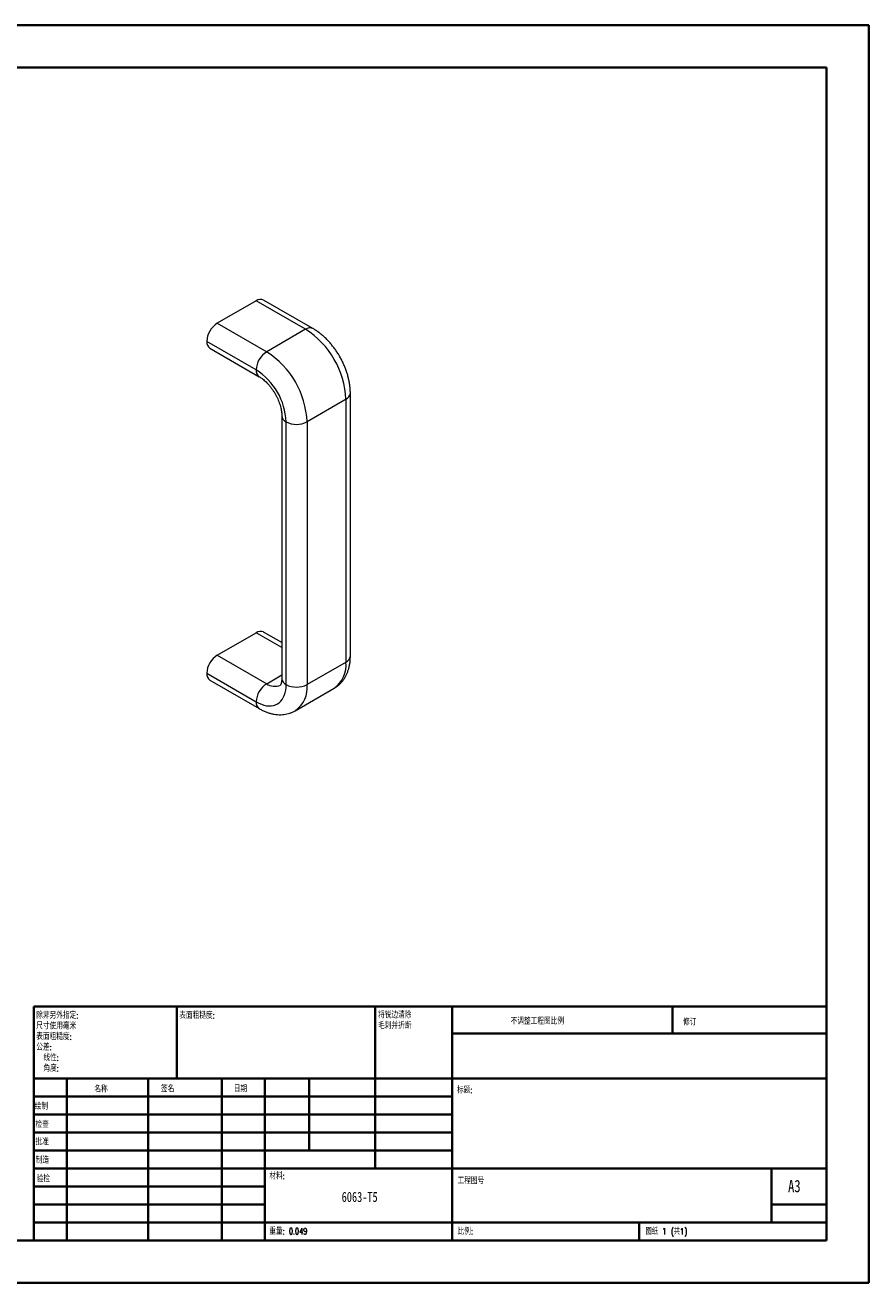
# Model space of a CAD drawing. Header units: millimetres. Extents: x 0 to 420, y 0 to 297.
# Tile 2 of 2: x 221 to 420, y 0 to 297. Entities that reach past the tile are written whole.
import ezdxf

# ---------------------------------------------------------------- set-up
doc = ezdxf.new("R2010")
doc.units = ezdxf.units.MM
doc.styles.add('SLDTEXTSTYLE0', font='TXT', dxfattribs={"width": 0.75, "bigfont": 'bigfont'})
doc.styles.add('SLDTEXTSTYLE1', font='TXT', dxfattribs={"width": 0.75})
doc.styles.add('SLDTEXTSTYLE2', font='TXT', dxfattribs={"width": 0.694444, "bigfont": 'bigfont'})

# ---------------------------------------------------------------- blocks, each defined once
blk = doc.blocks.new('SW_NOTE_0')
at = {"color": 0, "linetype": 'Continuous', "lineweight": 0, "char_height": 1.5, "attachment_point": 1, "style": 'SLDTEXTSTYLE0'}
for s, insert in [('\\M+18FAB锐边\\M+190B4\\M+18F9C', (0, 1.93)), ('\\M+196D1\\M+18E68\\M+19BF3\\M+190DC\\M+19266', (0, -0.57))]:
    blk.add_mtext(s, dxfattribs=dict(at, insert=insert))
blk = doc.blocks.new('SW_NOTE_1')
at = {"color": 0, "linetype": 'Continuous', "lineweight": 0, "char_height": 1.5, "attachment_point": 1, "style": 'SLDTEXTSTYLE0'}
for s, insert in [('\\M+18F9C\\M+194F1另\\M+18A4F\\M+18E77\\M+192E8:', (0, 1.93)), ('\\M+18EDA\\M+190A1\\M+18E67\\M+19770\\M+19F7C\\M+195C4', (0, -0.57)), ('\\M+1955C\\M+196CA\\M+19165糙\\M+19378:', (0, -3.07)), ('\\M+18CF6\\M+18DB7:', (0, -5.57)), ('线\\M+190AB:', (1.69, -8.07)), ('\\M+18A70\\M+19378:', (1.69, -10.57))]:
    blk.add_mtext(s, dxfattribs=dict(at, insert=insert))

msp = doc.modelspace()

# ---------------------------------------------------------------- linework, layer by layer
at = {"color": 7, "linetype": 'Continuous', "lineweight": 40}
for p, q in [((0.08, 297.21), (420.08, 297.21)), ((420.08, 0.21), (420.08, 297.21)), ((25.08, 287.21), (410.08, 287.21)), ((410.08, 287.21), (410.08, 10.21)), ((222.88, 65.46), (410.08, 65.46)), ((222.88, 65.46), (222.88, 10.21)), ((256.68, 48.46), (256.68, 65.46)), ((303.48, 65.46), (303.48, 27.21)), ((321.68, 65.46), (321.68, 10.21)), ((373.68, 59.09), (373.68, 65.46)), ((410.08, 59.09), (321.68, 59.09)), ((410.08, 48.46), (222.88, 48.46)), ((230.68, 48.46), (230.68, 10.21)), ((249.87, 48.46), (249.87, 10.21)), ((267.28, 48.46), (267.28, 10.21)), ((277.48, 10.21), (277.48, 48.46)), ((287.88, 31.46), (287.88, 48.46)), ((321.68, 44.21), (222.88, 44.21)), ((321.68, 39.96), (222.88, 39.96)), ((321.68, 35.71), (222.88, 35.71)), ((321.68, 31.46), (222.88, 31.46)), ((277.48, 27.21), (222.88, 27.21)), ((277.48, 27.21), (410.08, 27.21)), ((397.08, 14.46), (397.08, 27.21)), ((277.48, 22.96), (222.88, 22.96)), ((277.48, 18.71), (222.88, 18.71)), ((410.08, 18.71), (397.08, 18.71)), ((222.88, 14.46), (410.08, 14.46)), ((365.88, 10.21), (365.88, 14.46)), ((25.08, 10.21), (410.08, 10.21)), ((0.08, 0.21), (420.08, 0.21))]:
    msp.add_line(p, q, dxfattribs=at)
at = {"color": 7, "linetype": 'Continuous', "lineweight": 15}
for p, q in [((275.4, 232.13), (266.21, 226.82)), ((287.07, 225.39), (275.4, 232.13)), ((288.82, 225.57), (277.15, 232.3)), ((266.21, 226.82), (277.88, 220.09)), ((287.07, 225.39), (277.88, 220.09)), ((275.4, 215.8), (263.74, 222.54)), ((264.46, 220.93), (276.13, 214.2)), ((296.62, 208.86), (287.42, 203.55)), ((296.62, 146.8), (296.62, 208.86)), ((297.64, 148.23), (297.64, 210.29)), ((281.45, 204.98), (281.45, 142.92)), ((282.47, 141.5), (282.47, 203.55)), ((287.42, 203.55), (287.42, 141.5)), ((266.21, 148.43), (275.4, 153.74)), ((281.45, 151.43), (277.15, 153.91)), ((266.21, 148.43), (277.88, 141.7)), ((296.62, 146.8), (287.42, 141.5)), ((263.74, 144.15), (275.4, 137.41)), ((264.46, 142.55), (276.13, 135.81)), ((284.63, 135.31), (293.82, 140.62))]:
    msp.add_line(p, q, dxfattribs=at)
at = {"color": 8, "linetype": 'Continuous', "lineweight": 15}
for p, q in [((281.45, 150.25), (275.4, 153.74)), ((277.88, 141.7), (281.45, 143.76))]:
    msp.add_line(p, q, dxfattribs=at)
at = {"color": 7, "linetype": 'Continuous', "lineweight": 15, "flags": 128}
msp.add_lwpolyline([(275.4, 137.41), (276.02, 137.09), (276.63, 136.83), (277.23, 136.63), (277.82, 136.51), (278.39, 136.45), (278.94, 136.47), (279.46, 136.55), (279.95, 136.7), (280.4, 136.92), (280.82, 137.2), (281.19, 137.55), (281.53, 137.96), (281.81, 138.43), (282.05, 138.95), (282.23, 139.52), (282.37, 140.14), (282.45, 140.8), (282.47, 141.5)], dxfattribs=at)
at = {"color": 7, "linetype": 'Continuous', "lineweight": 15}
for centre, radius, start, end in [((276.43, 230.72), 1.74, 65.3927, 125.9177), ((269.07, 222.31), 5.34, 122.3869, 177.6131), ((275.92, 207.94), 20.71, 2.5548, 57.4452), ((265.44, 222.34), 1.72, 173.5491, 235.1388), ((280.74, 215.58), 5.34, 122.3869, 177.6131), ((266.73, 202.63), 20.71, 2.5548, 57.4452), ((267.18, 202.89), 15.31, 2.489, 57.511), ((284.95, 208.28), 5.34, 242.391, 297.609), ((276.43, 152.33), 1.74, 65.3927, 125.9177), ((269.07, 143.93), 5.34, 122.3869, 177.6131), ((265.44, 143.95), 1.72, 173.5491, 235.1388), ((280.74, 137.19), 5.34, 122.3869, 177.6131), ((284.95, 146.23), 5.34, 242.391, 297.609)]:
    msp.add_arc(centre, radius, start, end, dxfattribs=at)
at = {"color": 8, "linetype": 'Continuous', "lineweight": 15}
for centre, radius, start, end in [((288.1, 223.93), 1.79, 66.1991, 125.124), ((277.14, 215.62), 1.75, 174.0922, 234.4584), ((295.86, 210.48), 1.79, 294.8684, 353.7995), ((283.19, 205.15), 1.75, 185.5553, 245.9113), ((289.78, 146.17), 6.86, 306.0302, 5.282), ((295.86, 148.42), 1.79, 294.8673, 353.8125), ((283.19, 143.09), 1.74, 185.3944, 245.9257), ((279.77, 144.27), 3.19, 233.6039, 295.1187), ((280.83, 140.76), 6.64, 305.0111, 6.3872), ((277.18, 137.25), 1.79, 174.8725, 233.8033)]:
    msp.add_arc(centre, radius, start, end, dxfattribs=at)
at = {"color": 7, "linetype": 'Continuous', "lineweight": 15}
for points, knots in [([(297.64, 210.29), (297.64, 210.45), (297.63, 210.9), (297.58, 211.65), (297.47, 212.53), (297.3, 213.42), (297.08, 214.32), (296.81, 215.21), (296.5, 216.1), (296.14, 216.97), (295.74, 217.83), (295.3, 218.68), (294.82, 219.5), (294.3, 220.3), (293.75, 221.07), (293.16, 221.81), (292.55, 222.52), (291.9, 223.19), (291.23, 223.82), (290.53, 224.41), (289.81, 224.94), (289.24, 225.32), (288.9, 225.52), (288.82, 225.57)], [0, 0, 0, 0, 0.0282776, 0.0788677, 0.1294122, 0.1798949, 0.2302457, 0.280437, 0.3304708, 0.3803686, 0.4301639, 0.4798971, 0.5296131, 0.5793573, 0.6291635, 0.6790803, 0.7291555, 0.7794343, 0.8299557, 0.8807473, 0.931817, 0.9831399, 1, 1, 1, 1]), ([(276.13, 214.2), (276.19, 214.16), (276.38, 214.05), (276.71, 213.83), (277.11, 213.52), (277.52, 213.16), (277.94, 212.75), (278.36, 212.3), (278.76, 211.81), (279.16, 211.29), (279.53, 210.73), (279.88, 210.16), (280.2, 209.56), (280.49, 208.96), (280.74, 208.35), (280.96, 207.75), (281.13, 207.16), (281.27, 206.6), (281.37, 206.06), (281.43, 205.56), (281.45, 205.21), (281.45, 205.02), (281.45, 204.98)], [0, 0, 0, 0, 0.026946, 0.07797, 0.1295, 0.181656, 0.234408, 0.287692, 0.341428, 0.395524, 0.449883, 0.504402, 0.558983, 0.613504, 0.667849, 0.721921, 0.775624, 0.82887, 0.881579, 0.933694, 0.985187, 1, 1, 1, 1]), ([(293.82, 140.62), (294, 140.74), (294.38, 140.97), (294.9, 141.38), (295.39, 141.85), (295.84, 142.37), (296.24, 142.93), (296.59, 143.54), (296.9, 144.19), (297.15, 144.88), (297.36, 145.61), (297.51, 146.38), (297.61, 147.18), (297.64, 147.8), (297.64, 148.15), (297.64, 148.23)], [0, 0, 0, 0, 0.073678, 0.150923, 0.228221, 0.305965, 0.384538, 0.4643, 0.545561, 0.628557, 0.713405, 0.800073, 0.888367, 0.975174, 1, 1, 1, 1]), ([(281.45, 142.92), (281.45, 142.85), (281.45, 142.64), (281.42, 142.34), (281.37, 142.03), (281.31, 141.78), (281.24, 141.59), (281.18, 141.46), (281.13, 141.39), (281.11, 141.36), (281.11, 141.37), (281.11, 141.37)], [0, 0, 0, 0, 0.065031, 0.186968, 0.308174, 0.42928, 0.551134, 0.675374, 0.804643, 0.943331, 1, 1, 1, 1]), ([(276.13, 135.81), (276.27, 135.73), (276.66, 135.51), (277.32, 135.19), (278.1, 134.88), (278.89, 134.65), (279.68, 134.48), (280.45, 134.39), (281.21, 134.37), (281.95, 134.42), (282.66, 134.54), (283.34, 134.73), (283.99, 134.98), (284.42, 135.18), (284.62, 135.31), (284.64, 135.32)], [0, 0, 0, 0, 0.051171, 0.1435453, 0.2358037, 0.3271725, 0.417139, 0.5052875, 0.5913809, 0.6753849, 0.7574397, 0.8378055, 0.9168134, 0.9948302, 1, 1, 1, 1])]:
    msp.add_open_spline(points, degree=3, knots=knots, dxfattribs=at)

# ---------------------------------------------------------------- block references
at = {"color": 7, "linetype": 'Continuous', "lineweight": 0}
for name, p in [('SW_NOTE_1', (223.47, 62.2)), ('SW_NOTE_0', (304.19, 62.28))]:
    msp.add_blockref(name, p, dxfattribs=at)

# ---------------------------------------------------------------- texts
for s, insert, char_height, attachment_point, style in [('\\M+1955C\\M+196CA\\M+19165糙\\M+19378:', (257.25, 64.13), 1.5, 1, 'SLDTEXTSTYLE0'), ('\\M+19573调\\M+190AE\\M+18D48\\M+192F6图\\M+194E4\\M+197E1', (335.49, 62.75), 1.5, 1, 'SLDTEXTSTYLE0'), ('\\M+18F43订', (376.21, 62.55), 1.5, 1, 'SLDTEXTSTYLE0'), ('\\M+196BC\\M+18FCC', (237.2, 46.72), 1.5, 1, 'SLDTEXTSTYLE0'), ('签\\M+196BC', (252.91, 46.78), 1.5, 1, 'SLDTEXTSTYLE0'), ('\\M+193FA\\M+18AFA', (270.09, 46.79), 1.5, 1, 'SLDTEXTSTYLE0'), ('标题:', (322.84, 46.49), 1.5, 1, 'SLDTEXTSTYLE0'), ('绘\\M+190A7', (223.09, 42.64), 1.5, 1, 'SLDTEXTSTYLE0'), ('检查', (223.29, 38.37), 1.5, 1, 'SLDTEXTSTYLE0'), ('\\M+194E1\\M+18F79', (223.28, 34.28), 1.5, 1, 'SLDTEXTSTYLE0'), ('\\M+190A7\\M+191A2', (223.33, 29.95), 1.5, 1, 'SLDTEXTSTYLE0'), ('验检', (223.55, 25.56), 1.5, 1, 'SLDTEXTSTYLE0'), ('\\M+18DDE\\M+197BF:', (278.52, 26.2), 1.5, 1, 'SLDTEXTSTYLE0'), ('\\M+18D48\\M+192F6图\\M+18D86', (322.95, 25.08), 1.5, 1, 'SLDTEXTSTYLE0'), ('A3', (401, 24.52), 2.91, 1, 'SLDTEXTSTYLE1'), ('6063-T5', (299.84, 21.7), 2.381, 2, 'SLDTEXTSTYLE1'), ('\\M+18F64\\M+197CA: 0.049', (278.5, 13.16), 1.4986, 1, 'SLDTEXTSTYLE0'), ('\\M+194E4\\M+197E1:', (322.95, 13.11), 1.5, 1, 'SLDTEXTSTYLE0'), ('图纸 1 (\\M+18BA41)', (367.36, 13.11), 1.5, 1, 'SLDTEXTSTYLE2')]:
    msp.add_mtext(s, dxfattribs=dict(at, insert=insert, char_height=char_height, attachment_point=attachment_point, style=style))

doc.saveas('drawing.dxf')
